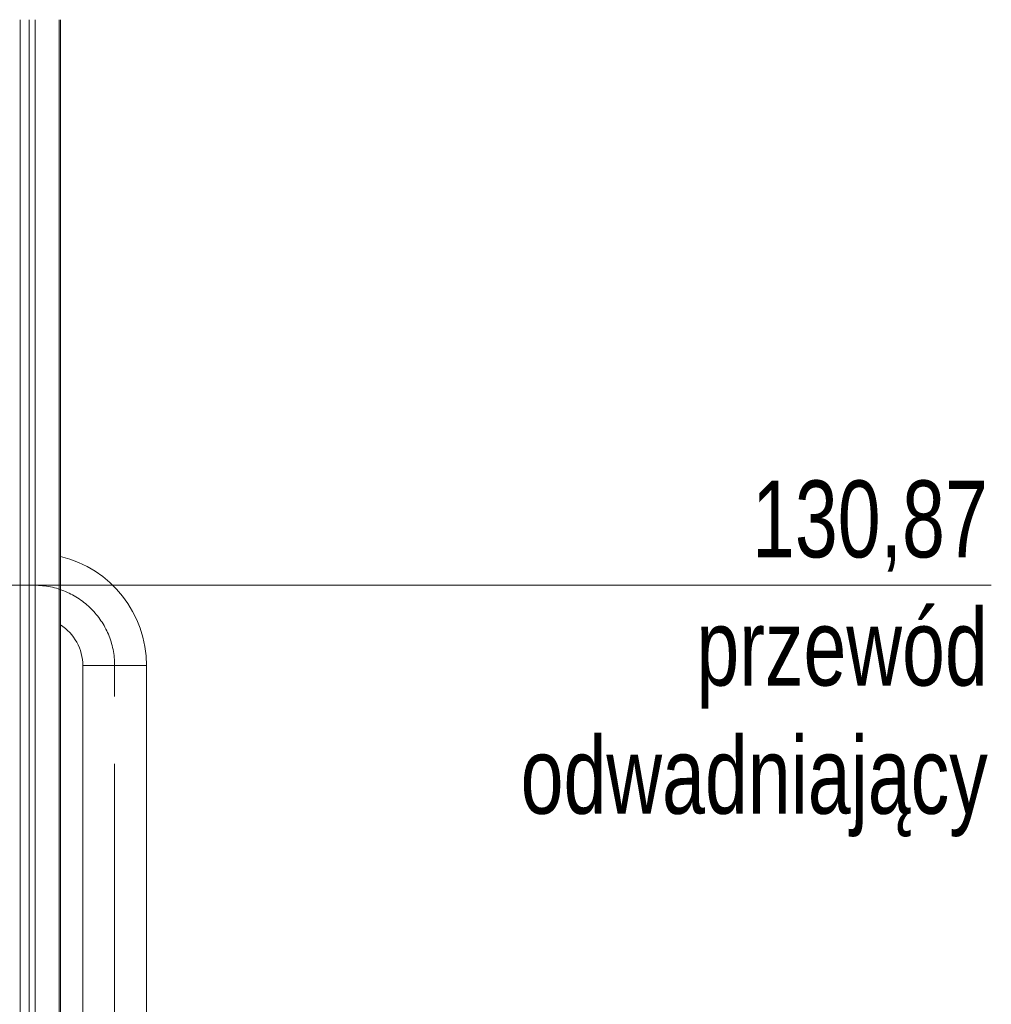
# Model space of a CAD drawing. Header units: millimetres. Extents: x 42 to 14105, y 484 to 9997.
# Tile 39 of 132: x 5204 to 6124, y 6889 to 7821. Entities that reach past the tile are written whole.
import ezdxf

# ---------------------------------------------------------------- set-up
doc = ezdxf.new("R2010")
doc.units = ezdxf.units.MM
doc.header["$LTSCALE"] = 25
doc.linetypes.add('CENTERX2', pattern=[20.32, 12.7, -2.54, 2.54, -2.54])
doc.styles.add('SLDTEXTSTYLE0', font='TXT', dxfattribs={"width": 0.75})

msp = doc.modelspace()

# ---------------------------------------------------------------- linework, layer by layer
at = {"color": 8, "linetype": 'Continuous', "lineweight": 15}
for p, q in [((5204.581, 4965.688), (5204.581, 7820.951)), ((5213.066, 4745.688), (5213.066, 7820.951)), ((5218.723, 4745.688), (5218.723, 7820.951)), ((5241.35, 4745.688), (5241.35, 7820.951))]:
    msp.add_line(p, q, dxfattribs=at)
at = {"color": 7, "linetype": 'Continuous', "lineweight": 15}
for p, q in [((5242.522, 4745.688), (5242.522, 7820.951)), ((5263.731, 7209.688), (5263.731, 5854.838)), ((5271.572, 7209.688), (5263.731, 7209.688)), ((5324.031, 7209.688), (5263.731, 7209.688)), ((5324.031, 7209.688), (5271.572, 7209.688)), ((5324.031, 5854.838), (5324.031, 7209.688))]:
    msp.add_line(p, q, dxfattribs=at)
at = {"color": 7, "linetype": 'CENTERX2', "lineweight": 0}
for p, q in [((4584.881, 7285.688), (5217.881, 7285.688)), ((5293.881, 5783.338), (5293.881, 7209.688))]:
    msp.add_line(p, q, dxfattribs=at)
at = {"color": 7, "linetype": 'Continuous', "lineweight": 0}
msp.add_line((5217.881, 7285.688), (6123.656, 7285.688), dxfattribs=at)
at = {"color": 7, "linetype": 'Continuous', "lineweight": 15}
for radius, end in [(106.15, 76.577308), (45.85, 57.491484)]:
    msp.add_arc((5217.881, 7209.688), radius, 0, end, dxfattribs=at)
at = {"color": 7, "linetype": 'CENTERX2', "lineweight": 0}
msp.add_arc((5217.881, 7209.688), 76, 0, 90, dxfattribs=at)

# ---------------------------------------------------------------- texts
at = {"color": 7, "linetype": 'Continuous', "lineweight": 0, "insert": (6120.322, 7384.828), "char_height": 72.76042, "attachment_point": 3, "style": 'SLDTEXTSTYLE0'}
msp.add_mtext('130,87\\Pprzewód \\Podwadniający', dxfattribs=at)

doc.saveas('drawing.dxf')
